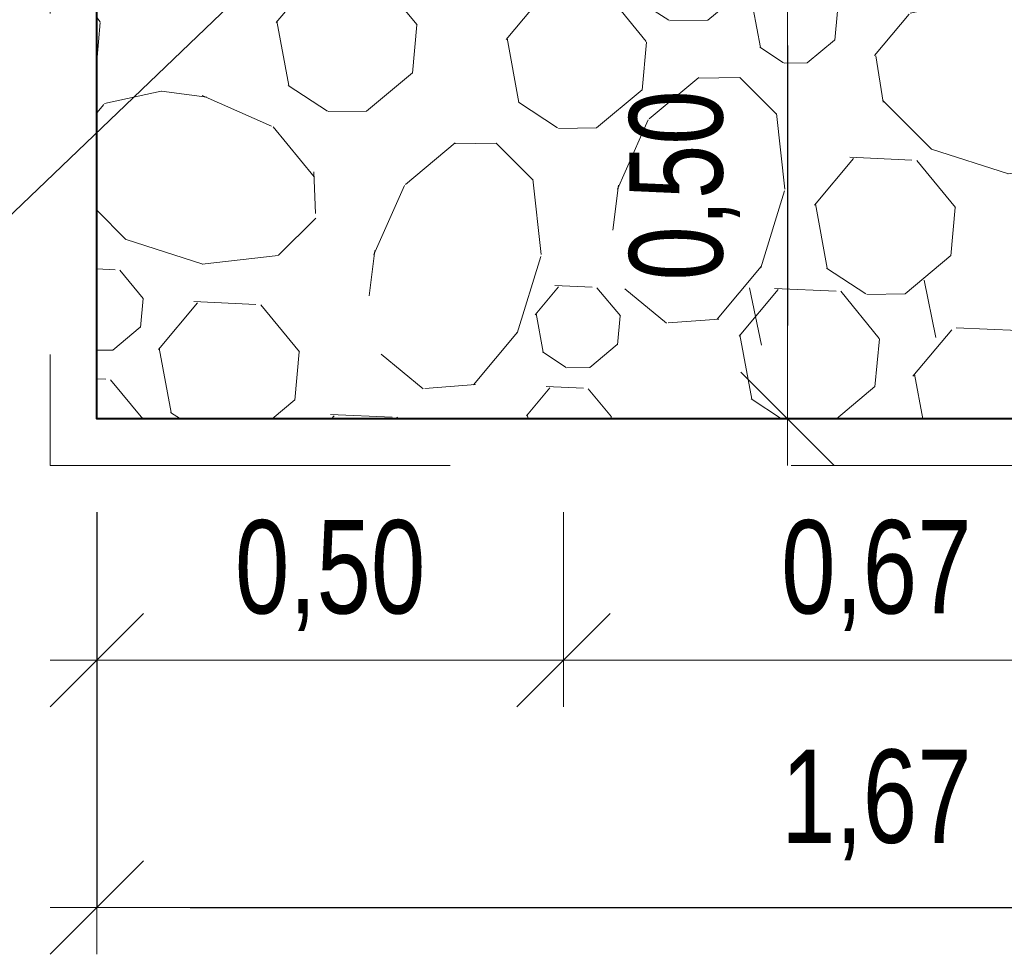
# Model space of a CAD drawing. Header units: metres. Extents: x 351055.4 to 351076.4, y -78447.2 to -78432.3.
# Tile 23 of 68: x 351059.8 to 351060.9, y -78438.4 to -78437.4. Entities that reach past the tile are written whole.
import ezdxf
from ezdxf.enums import TextEntityAlignment as Align

# ---------------------------------------------------------------- set-up
doc = ezdxf.new("R2010")
doc.units = ezdxf.units.M
doc.header["$MEASUREMENT"] = 0
doc.linetypes.add('DGN Style 2', pattern=[0.912958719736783, 0.5477752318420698, -0.3651834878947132])
doc.layers.get('0').update_dxf_attribs({"color": 1, "lineweight": 30})
for name, color, linetype, lineweight in [('KOTY', 7, 'Continuous', 13), ('RAMECEK', 7, 'Continuous', 0), ('ŠRAFY', 7, 'Continuous', 0)]:
    doc.layers.add(name, color=color, linetype=linetype, lineweight=lineweight)
doc.styles.add('ARIAL', font='arial.ttf')
doc.dimstyles.new('1 500', dxfattribs={"dimtxt": 1, "dimasz": 1, "dimexe": 0, "dimexo": 1, "dimgap": 0.5, "dimtad": 1, "dimzin": 0, "dimtxsty": 'ARIAL', "dimblk": 'KONCOVA ZNACKA KOTY_1.0', "dimcen": 0, "dimazin": 3, "dimtfac": 1, "dimtdec": 0, "dimtofl": 0, "dimtmove": 0, "dimatfit": 1, "dimldrblk": 'KONCOVA ZNACKA KOTY_1.0', "dimfxl": 0, "dimtolj": 1, "dimtzin": 0, "dimarcsym": 0})

# ---------------------------------------------------------------- blocks, each defined once
blk = doc.blocks.new('KONCOVA ZNACKA KOTY_1.0')
blk.add_line((0, 0), (-1, 0))
at = {"layer": 'KOTY'}
for p, q in [((-0.4999340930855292, -0.4999340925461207), (0.4999340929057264, 0.4999340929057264)), ((-1.798028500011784e-10, -0.4999340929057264), (0, 0.4999340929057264)), ((-0.4999340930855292, 0), (0.4999340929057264, 0))]:
    blk.add_line(p, q, dxfattribs=at)
blk = doc.blocks.new('*D22')
at = {"layer": 'Defpoints', "color": 0, "linetype": 'Continuous'}
for p in [(351060.4204420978, -78437.30406749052), (351060.4204420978, -78437.80406749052), (351060.6600999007, -78437.80406749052)]:
    blk.add_point(p, dxfattribs=at)
at = {"layer": 'KOTY', "color": 0, "linetype": 'ByBlock', "lineweight": -2}
for p, q in [((351060.5204420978, -78437.30406749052), (351060.6600999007, -78437.30406749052)), ((351060.5204420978, -78437.80406749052), (351060.6600999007, -78437.80406749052))]:
    blk.add_line(p, q, dxfattribs=at)
at = {"layer": 'KOTY', "color": 0, "linetype": 'Continuous', "lineweight": -2}
blk.add_line((351060.6600999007, -78437.40406749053), (351060.6600999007, -78437.70406749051), dxfattribs=at)
at = {"layer": 'KOTY', "color": 0, "linetype": 'Continuous', "lineweight": -2, "xscale": 0.09999999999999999, "yscale": 0.09999999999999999, "zscale": 0.09999999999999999}
for p, rotation in [((351060.6600999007, -78437.30406749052), 90), ((351060.6600999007, -78437.80406749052), 270)]:
    blk.add_blockref('KONCOVA ZNACKA KOTY_1.0', p, dxfattribs=dict(at, rotation=rotation))
at = {"layer": 'KOTY', "color": 0, "linetype": 'Continuous', "insert": (351060.5500044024, -78437.5540674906), "char_height": 0.09999999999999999, "attachment_point": 5, "rotation": 90, "style": 'ARIAL'}
blk.add_mtext('\\A1;\\H1x;\\W0.75;0,50', dxfattribs=at)
blk = doc.blocks.new('*D23')
at = {"layer": 'Defpoints', "color": 0, "linetype": 'Continuous'}
for p in [(351059.9204420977, -78437.80406749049), (351061.5904193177, -78437.80406749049), (351061.5904193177, -78438.3276454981)]:
    blk.add_point(p, dxfattribs=at)
at = {"layer": 'KOTY', "color": 0, "linetype": 'ByBlock', "lineweight": -2}
for p, q in [((351059.9204420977, -78437.9040674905), (351059.9204420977, -78438.3276454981)), ((351061.5904193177, -78437.9040674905), (351061.5904193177, -78438.3276454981))]:
    blk.add_line(p, q, dxfattribs=at)
at = {"layer": 'KOTY', "color": 0, "linetype": 'Continuous', "lineweight": -2}
blk.add_line((351060.0204420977, -78438.3276454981), (351061.4904193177, -78438.3276454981), dxfattribs=at)
at = {"layer": 'KOTY', "color": 0, "linetype": 'Continuous', "lineweight": -2, "xscale": 0.09999999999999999, "yscale": 0.09999999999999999, "zscale": 0.09999999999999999, "rotation": 180}
blk.add_blockref('KONCOVA ZNACKA KOTY_1.0', (351059.9204420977, -78438.3276454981), dxfattribs=at)
at = {"layer": 'KOTY', "color": 0, "linetype": 'Continuous', "lineweight": -2, "xscale": 0.09999999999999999, "yscale": 0.09999999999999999, "zscale": 0.09999999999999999}
blk.add_blockref('KONCOVA ZNACKA KOTY_1.0', (351061.5904193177, -78438.3276454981), dxfattribs=at)
at = {"layer": 'KOTY', "color": 0, "linetype": 'Continuous', "insert": (351060.7554307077, -78438.2175499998), "char_height": 0.09999999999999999, "attachment_point": 5, "style": 'ARIAL'}
blk.add_mtext('\\A1;\\H1x;\\W0.75;1,67', dxfattribs=at)
blk = doc.blocks.new('KONCOVA ZNACKA KOTY')
at = {"color": 0, "linetype": 'ByBlock', "lineweight": -2}
for p, q in [((-0.2651650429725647, -0.2651650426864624), (0.2651650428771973, 0.2651650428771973)), ((-9.5367431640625e-11, -0.2651650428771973), (0, 0.2651650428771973)), ((-0.2651650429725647, 0), (0.2651650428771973, 0))]:
    blk.add_line(p, q, dxfattribs=at)

msp = doc.modelspace()

# ---------------------------------------------------------------- hatches: boundary and pattern name
at = {"layer": 'ŠRAFY'}
h = msp.add_hatch(dxfattribs=at)
h.set_pattern_fill('GRAVEL', color=256, style=0, pattern_type=2)
h.set_pattern_definition([(100.50765, (351059.340912, -78437.408746), (0.7895981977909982, -2.468580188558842), [0.07015499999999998, -4.122773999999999]), (50.040876, (351059.328118, -78437.339767), (-7.580368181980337, -9.209457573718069), [0.065112, -13.045015]), (357.49319, (351059.369935, -78437.289859), (-12.39279574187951, 0.6399174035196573), [0.06641099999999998, -13.993876]), (309.11572, (351059.436282, -78437.292764), (6.491410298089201, -8.170392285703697), [0.06529, -11.515127]), (264.749335, (351059.477473, -78437.343421), (-0.02494673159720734, -1.654035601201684), [0.05154299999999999, -10.75752]), (219.959124, (351059.472756, -78437.394748), (-0.8394910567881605, -0.8394913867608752), [0.063621, -13.046506]), (180.864089, (351059.423991, -78437.435607), (0.8145444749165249, -0.8145447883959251), [0.040935, -1.613289]), (146.646988, (351059.38306, -78437.436225), (-4.097669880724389, 2.418687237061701), [0.050302, -5.830483]), (66.2119, (351059.442841, -78437.181701), (-1.703929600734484, -3.333018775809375), [0.08119, -6.286316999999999]), (39.959124, (351059.47559, -78437.10740800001), (-9.209457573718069, -7.580368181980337), [0.06930599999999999, -13.04082]), (0.864089, (351059.528713, -78437.062897), (-0.8394914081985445, -0.8394915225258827), [0.045064, -1.60916]), (315, (351059.573772, -78437.062217), (-0.02494672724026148, -1.654035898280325), [0.055567, -1.096373]), (276.284391, (351059.613064, -78437.101509), (0.714757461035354, -7.430688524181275), [0.081389, -13.205797]), (252.889832, (351059.621973, -78437.182409), (-0.8644380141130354, -2.49352721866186), [0.08611, -14.689519]), (230.040876, (351059.596639, -78437.264708), (-0.839491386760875, -0.8394910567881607), [0.073486, -13.03664]), (184.223077, (351059.549443, -78437.321035), (-12.41774287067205, -1.014118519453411), [0.054461, -14.055628]), (140.352606, (351059.495129, -78437.325046), (0.8145449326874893, -0.8145442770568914), [0.058126, -12.66871]), (101.741, (351059, -78437.3), (2.318895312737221, -10.71379260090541), [0.062546, -15.0909]), (82.81957299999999, (351059.437646, -78437.226721), (-0.91433153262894, -5.8015990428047), [0.048911, -7.465657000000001]), (100.50765, (351059.182386, -78436.986497), (0.7895981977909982, -2.468580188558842), [0.07013099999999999, -4.122798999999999]), (50.040876, (351059.169596, -78436.91754299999), (-7.580368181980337, -9.209457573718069), [0.065096, -13.04503]), (357.49319, (351059.211404, -78436.867646), (-12.39279574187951, 0.6399174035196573), [0.06641399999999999, -13.993873]), (309.647394, (351059.277755, -78436.870551), (0.8145442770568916, -0.814544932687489), [0.06529299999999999, -12.661543]), (264.749335, (351059.319416, -78436.920826), (-0.02494673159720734, -1.654035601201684), [0.05195, -10.757113]), (219.959124, (351059.314661, -78436.97255800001), (-0.8394910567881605, -0.8394913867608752), [0.063908, -13.046218]), (180.864089, (351059.265675, -78437.01360199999), (0.8145444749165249, -0.8145447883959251), [0.041138, -1.613086]), (146.646988, (351059.224542, -78437.014223), (-4.097669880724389, 2.418687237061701), [0.050421, -5.830364]), (100.50765, (351059.505569, -78436.162979), (0.7895981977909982, -2.468580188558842), [0.07011299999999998, -4.122815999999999]), (50.040876, (351059.492782, -78436.094042), (-7.580368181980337, -9.209457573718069), [0.065107, -13.04502]), (357.49319, (351059.534597, -78436.044137), (-12.39279574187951, 0.6399174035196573), [0.06638399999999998, -13.993903]), (309.11572, (351059.600917, -78436.047041), (6.491410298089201, -8.170392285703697), [0.065273, -11.515144]), (264.749335, (351059.642097, -78436.097685), (-0.02494673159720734, -1.654035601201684), [0.051552, -10.757511]), (219.959124, (351059.63738, -78436.149021), (-0.8394910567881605, -0.8394913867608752), [0.063569, -13.046557]), (180.864089, (351059.588653, -78436.18984800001), (0.8145444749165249, -0.8145447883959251), [0.04094100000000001, -1.613283]), (146.646988, (351059.547717, -78436.19046499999), (-4.097669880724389, 2.418687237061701), [0.050283, -5.830502]), (100.50765, (351059.945849, -78436.50309099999), (0.7895981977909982, -2.468580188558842), [0.04207299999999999, -4.150855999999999]), (50.040876, (351059.938176, -78436.461723), (-7.580368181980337, -9.209457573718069), [0.039073, -13.071054]), (357.49319, (351059.96327, -78436.431773), (-12.39279574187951, 0.6399174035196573), [0.03986799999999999, -14.020419]), (309.11572, (351060.0031, -78436.433517), (6.491410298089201, -8.170392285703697), [0.039143, -11.541275]), (264.749335, (351060.027795, -78436.463887), (-0.02494673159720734, -1.654035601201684), [0.030921, -10.778142]), (219.959124, (351060.024965, -78436.494678), (-0.8394910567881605, -0.8394913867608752), [0.038165, -13.071962]), (180.864089, (351059.995712, -78436.519189), (0.8145444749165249, -0.8145447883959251), [0.024573, -1.629651]), (146.646988, (351059.971141, -78436.51956), (-4.097669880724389, 2.418687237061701), [0.030146, -5.850639]), (100.50765, (351059.658622, -78437.121116), (0.7895981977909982, -2.468580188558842), [0.07013099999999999, -4.122798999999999]), (50.040876, (351059.645833, -78437.052162), (-7.580368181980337, -9.209457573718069), [0.065126, -13.045]), (357.49319, (351059.687659, -78437.002242), (-12.39279574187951, 0.6399174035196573), [0.066396, -13.993891]), (309.11572, (351059.753992, -78437.00514600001), (6.491410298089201, -8.170392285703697), [0.06531100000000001, -11.515107]), (264.749335, (351059.795196, -78437.055819), (-0.02494673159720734, -1.654035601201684), [0.051536, -10.757527]), (219.959124, (351059.79048, -78437.107138), (-0.8394910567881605, -0.8394913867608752), [0.06361699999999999, -13.046509]), (180.864089, (351059.741717, -78437.147996), (0.8145444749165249, -0.8145447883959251), [0.040951, -1.613273]), (146.646988, (351059.700771, -78437.148614), (-4.097669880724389, 2.418687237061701), [0.050284, -5.830502]), (100.50765, (351059.673832, -78436.53875), (0.7895981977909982, -2.468580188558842), [0.07013799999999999, -4.122791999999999]), (50.040876, (351059.661041, -78436.469788), (-7.580368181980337, -9.209457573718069), [0.065094, -13.045033]), (357.49319, (351059.702847, -78436.419894), (-12.39279574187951, 0.6399174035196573), [0.06641799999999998, -13.993869]), (309.647394, (351059.769201, -78436.422799), (0.8145442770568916, -0.814544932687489), [0.06526699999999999, -12.661569]), (264.749335, (351059.810845, -78436.473053), (-0.02494673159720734, -1.654035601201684), [0.051978, -10.757085]), (219.959124, (351059.806089, -78436.524813), (-0.8394910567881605, -0.8394913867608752), [0.06389500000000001, -13.046232]), (180.864089, (351059.757113, -78436.565849), (0.8145444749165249, -0.8145447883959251), [0.04115, -1.613074]), (146.646988, (351059.715968, -78436.56646900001), (-4.097669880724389, 2.418687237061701), [0.05043, -5.830355]), (100.50765, (351059.328566, -78437.10730599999), (0.7895981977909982, -2.468580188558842), [0.07015499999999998, -4.122773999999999]), (50.040876, (351059.315772, -78437.038328), (-7.580368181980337, -9.209457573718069), [0.065112, -13.045015]), (357.49319, (351059.357589, -78436.98842000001), (-12.39279574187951, 0.6399174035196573), [0.06641099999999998, -13.993876]), (309.11572, (351059.423936, -78436.991324), (6.491410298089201, -8.170392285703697), [0.06529, -11.515127]), (264.749335, (351059.465127, -78437.04198099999), (-0.02494673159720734, -1.654035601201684), [0.05154299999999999, -10.75752]), (219.959124, (351059.46041, -78437.09330800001), (-0.8394910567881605, -0.8394913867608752), [0.063621, -13.046506]), (180.864089, (351059.411645, -78437.13416799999), (0.8145444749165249, -0.8145447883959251), [0.040935, -1.613289]), (146.646988, (351059.370714, -78437.134785), (-4.097669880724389, 2.418687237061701), [0.050308, -5.830476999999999]), (100.50765, (351058.969787, -78436.63317), (0.7895981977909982, -2.468580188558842), [0.07015499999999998, -4.122773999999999]), (50.040876, (351058.956993, -78436.564191), (-7.580368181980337, -9.209457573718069), [0.065083, -13.045043]), (357.49319, (351058.998792, -78436.51430499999), (-12.39279574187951, 0.6399174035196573), [0.06642799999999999, -13.993859]), (309.11572, (351059.065156, -78436.51721), (6.491410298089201, -8.170392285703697), [0.065273, -11.515144]), (264.749335, (351059.106336, -78436.567854), (-0.02494673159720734, -1.654035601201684), [0.051533, -10.75753]), (219.959124, (351059.10162, -78436.619171), (-0.8394910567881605, -0.8394913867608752), [0.06361499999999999, -13.046511]), (180.864089, (351059.052859, -78436.660027), (0.8145444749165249, -0.8145447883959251), [0.040949, -1.613275]), (146.646988, (351059.011915, -78436.66064500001), (-4.097669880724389, 2.418687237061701), [0.050289, -5.830496]), (100.50765, (351059.804102, -78436.972284), (0.7895981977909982, -2.468580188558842), [0.07013099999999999, -4.122798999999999]), (50.040876, (351059.791313, -78436.90333), (-7.580368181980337, -9.209457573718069), [0.065126, -13.045]), (357.49319, (351059.83314, -78436.85341), (-12.39279574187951, 0.6399174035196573), [0.066396, -13.993891]), (309.11572, (351059.899472, -78436.856314), (6.491410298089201, -8.170392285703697), [0.06531100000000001, -11.515107]), (264.749335, (351059.940676, -78436.906987), (-0.02494673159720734, -1.654035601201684), [0.051536, -10.757527]), (219.959124, (351059.93596, -78436.95830700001), (-0.8394910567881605, -0.8394913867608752), [0.06361699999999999, -13.046509]), (180.864089, (351059.887197, -78436.999164), (0.8145444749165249, -0.8145447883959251), [0.040951, -1.613273]), (146.646988, (351059.846251, -78436.999782), (-4.097669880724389, 2.418687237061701), [0.050284, -5.830502]), (66.2119, (351059.660213, -78436.746936), (-1.703929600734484, -3.333018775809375), [0.08119, -6.286316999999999]), (39.959124, (351059.692962, -78436.672644), (-9.209457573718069, -7.580368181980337), [0.06930599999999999, -13.04082]), (0.864089, (351059.746085, -78436.628132), (-0.8394914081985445, -0.8394915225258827), [0.045086, -1.609138]), (315, (351059.791166, -78436.627453), (-0.02494672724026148, -1.654035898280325), [0.055552, -1.096388]), (276.284391, (351059.830447, -78436.666733), (0.714757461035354, -7.430688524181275), [0.08140399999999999, -13.205782]), (252.889832, (351059.839357, -78436.747648), (-0.8644380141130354, -2.49352721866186), [0.08611, -14.689519]), (230.040876, (351059.814023, -78436.829947), (-0.839491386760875, -0.8394910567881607), [0.073462, -13.036664]), (184.223077, (351059.766842, -78436.886256), (-12.41774287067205, -1.014118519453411), [0.05449, -14.055599]), (140.352606, (351059.7125, -78436.89026900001), (0.8145449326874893, -0.8145442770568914), [0.058115, -12.668721]), (101.741, (351060, -78436.9), (2.318895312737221, -10.71379260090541), [0.062542, -15.0909]), (82.81957299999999, (351059.6550260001, -78436.791955), (-0.91433153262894, -5.8015990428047), [0.048908, -7.465660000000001]), (66.2119, (351059.399375, -78436.817152), (-1.703929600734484, -3.333018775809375), [0.081162, -6.286345]), (39.959124, (351059.432113, -78436.742885), (-9.209457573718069, -7.580368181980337), [0.069332, -13.040795]), (0.864089, (351059.485256, -78436.69835800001), (-0.8394914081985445, -0.8394915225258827), [0.045056, -1.609168]), (315, (351059.530307, -78436.697678), (-0.02494672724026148, -1.654035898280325), [0.05556000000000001, -1.09638]), (276.284391, (351059.569593, -78436.736965), (0.714757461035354, -7.430688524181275), [0.081385, -13.205801]), (252.889832, (351059.578502, -78436.817861), (-0.8644380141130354, -2.49352721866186), [0.086135, -14.689495]), (230.040876, (351059.553161, -78436.900183), (-0.839491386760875, -0.8394910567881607), [0.073461, -13.036666]), (184.223077, (351059.505981, -78436.95649099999), (-12.41774287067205, -1.014118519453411), [0.054488, -14.055601]), (140.352606, (351059.451641, -78436.960503), (0.8145449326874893, -0.8145442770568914), [0.058113, -12.668723]), (101.741, (351059, -78436.9), (2.318895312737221, -10.71379260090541), [0.062557, -15.0909]), (82.81957299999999, (351059.394165, -78436.862175), (-0.91433153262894, -5.8015990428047), [0.048892, -7.465675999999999]), (336.130768, (351060.079471, -78436.550502), (-5.751706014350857, 2.393740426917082), [0.081173, -9.798666]), (309.647394, (351060.153701, -78436.58334900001), (0.8145442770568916, -0.814544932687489), [0.06927, -12.657566]), (272.50681, (351060.1979, -78436.636686), (0.639917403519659, -12.39279574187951), [0.044748, -14.015539]), (225, (351060.199857, -78436.68139), (-1.654035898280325, -0.02494672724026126), [0.056213, -1.131007]), (186.555052, (351060.160108, -78436.721139), (-9.109670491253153, -0.9642249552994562), [0.081784, -16.592527]), (162.262653, (351060.078859, -78436.730475), (0.8145448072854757, -0.8145442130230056), [0.086479, -2.505307]), (135, (351059.996491, -78436.70412899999), (-0.02494672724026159, -1.654035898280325), [0.073385, -1.078555]), (99.19186499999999, (351059.9446, -78436.652238), (0.764651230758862, -4.122616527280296), [0.050214, -14.154069]), (50.040876, (351059.936578, -78436.602669), (-7.580368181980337, -9.209457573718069), [0.057767, -13.052359]), (12.102962, (351059.973679, -78436.55838999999), (-1.654035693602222, -0.02494669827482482), [0.062169, -4.179681]), (352.702945, (351060.034466, -78436.545355), (-4.122616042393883, 0.7646513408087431), [0.048885, -5.774935]), (100.50765, (351059.884988, -78436.831916), (0.7895981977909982, -2.468580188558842), [0.07013799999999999, -4.122791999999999]), (50.040876, (351059.872197, -78436.762955), (-7.580368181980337, -9.209457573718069), [0.065094, -13.045033]), (357.49319, (351059.914003, -78436.71306000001), (-12.39279574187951, 0.6399174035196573), [0.06641799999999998, -13.993869]), (309.647394, (351059.980357, -78436.715965), (0.8145442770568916, -0.814544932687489), [0.06526699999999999, -12.661569]), (264.749335, (351060.022001, -78436.76622), (-0.02494673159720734, -1.654035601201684), [0.051978, -10.757085]), (219.959124, (351060.017245, -78436.817979), (-0.8394910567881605, -0.8394913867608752), [0.06389500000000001, -13.046232]), (180.864089, (351059.968269, -78436.859015), (0.8145444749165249, -0.8145447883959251), [0.04115, -1.613074]), (146.646988, (351059.927124, -78436.85963600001), (-4.097669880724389, 2.418687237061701), [0.05043, -5.830355]), (336.130768, (351059.266772, -78437.094006), (-5.751706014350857, 2.393740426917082), [0.081173, -9.798666]), (309.647394, (351059.341002, -78437.126852), (0.8145442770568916, -0.814544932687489), [0.06927, -12.657566]), (272.50681, (351059.385201, -78437.18018899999), (0.639917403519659, -12.39279574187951), [0.044748, -14.015539]), (225, (351059.387158, -78437.224894), (-1.654035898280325, -0.02494672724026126), [0.056213, -1.131007]), (186.555052, (351059.347409, -78437.264642), (-9.109670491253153, -0.9642249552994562), [0.081784, -16.592527]), (162.262653, (351059.266159, -78437.27397899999), (0.8145448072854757, -0.8145442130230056), [0.086452, -2.505334]), (135, (351059.183817, -78437.247641), (-0.02494672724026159, -1.654035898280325), [0.073409, -1.078531]), (99.19186499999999, (351059.131909, -78437.195733), (0.764651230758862, -4.122616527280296), [0.050182, -14.154101]), (50.040876, (351059.123893, -78437.14619500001), (-7.580368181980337, -9.209457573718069), [0.057775, -13.052351]), (12.102962, (351059.160999, -78437.10191), (-1.654035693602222, -0.02494669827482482), [0.06217, -4.179679]), (352.702945, (351059.221787, -78437.088875), (-4.122616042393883, 0.7646513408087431), [0.048887, -5.774933]), (100.50765, (351059.554762, -78436.654341), (0.7895981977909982, -2.468580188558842), [0.07013799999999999, -4.122791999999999]), (50.040876, (351059.541971, -78436.585379), (-7.580368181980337, -9.209457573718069), [0.065092, -13.045034]), (357.49319, (351059.583776, -78436.53548600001), (-12.39279574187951, 0.6399174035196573), [0.06639799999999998, -13.993889]), (309.11572, (351059.650111, -78436.53839), (6.491410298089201, -8.170392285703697), [0.065282, -11.515135]), (264.749335, (351059.691297, -78436.589041), (-0.02494673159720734, -1.654035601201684), [0.051539, -10.757524]), (219.959124, (351059.68658, -78436.640363), (-0.8394910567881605, -0.8394913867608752), [0.063587, -13.046539]), (180.864089, (351059.637841, -78436.68120199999), (0.8145444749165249, -0.8145447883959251), [0.040935, -1.613289]), (146.646988, (351059.59691, -78436.681819), (-4.097669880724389, 2.418687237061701), [0.050279, -5.830507]), (100.50765, (351059.02159, -78437.066725), (0.7895981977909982, -2.468580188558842), [0.07011299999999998, -4.122815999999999]), (50.040876, (351059.008803, -78436.997788), (-7.580368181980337, -9.209457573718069), [0.065107, -13.04502]), (357.49319, (351059.050618, -78436.947883), (-12.39279574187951, 0.6399174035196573), [0.06638399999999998, -13.993903]), (309.647394, (351059.116938, -78436.950787), (0.8145442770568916, -0.814544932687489), [0.065303, -12.661533]), (264.749335, (351059.158605, -78437.001069), (-0.02494673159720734, -1.654035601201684), [0.051957, -10.757106]), (219.959124, (351059.153851, -78437.05280800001), (-0.8394910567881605, -0.8394913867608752), [0.063913, -13.046214]), (180.864089, (351059.104861, -78437.093855), (0.8145444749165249, -0.8145447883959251), [0.041141, -1.613083]), (146.646988, (351059.063725, -78437.094476), (-4.097669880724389, 2.418687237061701), [0.050417, -5.830368]), (100.50765, (351058.888689, -78436.917872), (0.7895981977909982, -2.468580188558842), [0.07015499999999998, -4.122773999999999]), (50.040876, (351058.875895, -78436.84889400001), (-7.580368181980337, -9.209457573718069), [0.065082, -13.045045]), (357.49319, (351058.917693, -78436.79900900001), (-12.39279574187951, 0.6399174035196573), [0.06642899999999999, -13.993858]), (309.11572, (351058.984058, -78436.801914), (6.491410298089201, -8.170392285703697), [0.065272, -11.515145]), (264.749335, (351059.025238, -78436.852557), (-0.02494673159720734, -1.654035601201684), [0.05153200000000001, -10.757531]), (219.959124, (351059.020522, -78436.903873), (-0.8394910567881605, -0.8394913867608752), [0.063613, -13.046514]), (180.864089, (351058.971762, -78436.944728), (0.8145444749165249, -0.8145447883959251), [0.040951, -1.613273]), (146.646988, (351058.930816, -78436.945345), (-4.097669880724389, 2.418687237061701), [0.050288, -5.830497]), (336.130768, (351059.499735, -78436.350313), (-5.751706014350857, 2.393740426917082), [0.081162, -9.798677]), (309.647394, (351059.573956, -78436.38315499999), (0.8145442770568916, -0.814544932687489), [0.06928200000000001, -12.657554]), (272.50681, (351059.618162, -78436.436502), (0.639917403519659, -12.39279574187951), [0.04476299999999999, -14.015524]), (225, (351059.62012, -78436.481222), (-1.654035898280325, -0.02494672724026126), [0.056228, -1.130992]), (186.555052, (351059.580361, -78436.520981), (-9.109670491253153, -0.9642249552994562), [0.081769, -16.592543]), (162.262653, (351059.499126, -78436.530315), (0.8145448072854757, -0.8145442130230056), [0.086504, -2.505282]), (135, (351059.416734, -78436.503961), (-0.02494672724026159, -1.654035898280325), [0.073385, -1.078555]), (99.19186499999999, (351059.364843, -78436.45207), (0.764651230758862, -4.122616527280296), [0.050214, -14.154069]), (50.040876, (351059.356822, -78436.402501), (-7.580368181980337, -9.209457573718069), [0.057767, -13.052359]), (12.102962, (351059.393922, -78436.35822200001), (-1.654035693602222, -0.02494669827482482), [0.062169, -4.179681]), (352.702945, (351059.454709, -78436.345187), (-4.122616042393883, 0.7646513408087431), [0.048885, -5.774935]), (100.50765, (351059.30835, -78436.636225), (0.7895981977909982, -2.468580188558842), [0.07013799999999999, -4.122791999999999]), (50.040876, (351059.295559, -78436.567263), (-7.580368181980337, -9.209457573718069), [0.065092, -13.045034]), (357.49319, (351059.337364, -78436.51737), (-12.39279574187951, 0.6399174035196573), [0.06641899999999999, -13.993868]), (309.647394, (351059.403719, -78436.520275), (0.8145442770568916, -0.814544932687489), [0.06526599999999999, -12.66157]), (264.749335, (351059.445362, -78436.57052899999), (-0.02494673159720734, -1.654035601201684), [0.05195399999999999, -10.757109]), (219.959124, (351059.440608, -78436.622265), (-0.8394910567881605, -0.8394913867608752), [0.06390900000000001, -13.046218]), (180.864089, (351059.391622, -78436.66330900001), (0.8145444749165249, -0.8145447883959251), [0.041121, -1.613103]), (146.646988, (351059.350506, -78436.663929), (-4.097669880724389, 2.418687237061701), [0.050439, -5.830346]), (336.130768, (351059.21673, -78436.64710700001), (-5.751706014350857, 2.393740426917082), [0.081173, -9.798666]), (309.647394, (351059.29096, -78436.67995399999), (0.8145442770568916, -0.814544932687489), [0.06927, -12.657566]), (272.50681, (351059.335159, -78436.73329), (0.639917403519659, -12.39279574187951), [0.04476999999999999, -14.015517]), (225, (351059.337117, -78436.77801699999), (-1.654035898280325, -0.02494672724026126), [0.056198, -1.131022]), (186.555052, (351059.297379, -78436.81775599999), (-9.109670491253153, -0.9642249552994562), [0.08175199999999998, -16.59256]), (162.262653, (351059.216161, -78436.827088), (0.8145448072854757, -0.8145442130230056), [0.086495, -2.505291]), (135, (351059.133777, -78436.800737), (-0.02494672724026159, -1.654035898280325), [0.073407, -1.078533]), (99.19186499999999, (351059.081871, -78436.74883099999), (0.764651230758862, -4.122616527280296), [0.050179, -14.154103]), (50.040876, (351059.073855, -78436.699296), (-7.580368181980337, -9.209457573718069), [0.05777, -13.052356]), (12.102962, (351059.110957, -78436.655015), (-1.654035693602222, -0.02494669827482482), [0.06217, -4.179679]), (352.702945, (351059.171746, -78436.64197899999), (-4.122616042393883, 0.7646513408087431), [0.048886, -5.774934]), (336.130768, (351059.694706, -78436.207103), (-5.751706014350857, 2.393740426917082), [0.081162, -9.798677]), (309.647394, (351059.768926, -78436.23994500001), (0.8145442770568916, -0.814544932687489), [0.06928, -12.657556]), (272.50681, (351059.813131, -78436.293289), (0.639917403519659, -12.39279574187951), [0.04474499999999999, -14.015542]), (225, (351059.815088, -78436.337991), (-1.654035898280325, -0.02494672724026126), [0.05621, -1.13101]), (186.555052, (351059.775341, -78436.377738), (-9.109670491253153, -0.9642249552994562), [0.081783, -16.592529]), (162.262653, (351059.694093, -78436.387074), (0.8145448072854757, -0.8145442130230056), [0.086478, -2.505308]), (135, (351059.611726, -78436.360728), (-0.02494672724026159, -1.654035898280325), [0.073384, -1.078556]), (99.19186499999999, (351059.559836, -78436.308837), (0.764651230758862, -4.122616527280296), [0.050213, -14.15407]), (50.040876, (351059.551815, -78436.259269), (-7.580368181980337, -9.209457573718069), [0.057736, -13.05239]), (12.102962, (351059.588895, -78436.215014), (-1.654035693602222, -0.02494669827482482), [0.062192, -4.179658]), (352.702945, (351059.649705, -78436.201975), (-4.122616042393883, 0.7646513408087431), [0.048879, -5.774941]), (66.2119, (351058.75233, -78436.646343), (-1.703929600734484, -3.333018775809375), [0.081162, -6.286345]), (39.959124, (351058.785068, -78436.572076), (-9.209457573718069, -7.580368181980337), [0.069329, -13.040797]), (0.864089, (351058.838209, -78436.52755), (-0.8394914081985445, -0.8394915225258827), [0.045038, -1.609186]), (315, (351058.883241, -78436.52687100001), (-0.02494672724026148, -1.654035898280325), [0.055543, -1.096397]), (276.284391, (351058.922516, -78436.566146), (0.714757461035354, -7.430688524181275), [0.081399, -13.205787]), (252.889832, (351058.931426, -78436.64705599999), (-0.8644380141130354, -2.49352721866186), [0.086095, -14.689534]), (230.040876, (351058.906096, -78436.72933999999), (-0.839491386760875, -0.8394910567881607), [0.07347100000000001, -13.036655]), (184.223077, (351058.85891, -78436.785656), (-12.41774287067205, -1.014118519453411), [0.054461, -14.055628]), (140.352606, (351058.804597, -78436.78966699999), (0.8145449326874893, -0.8145442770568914), [0.058096, -12.66874]), (101.741, (351059, -78436.8), (2.318895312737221, -10.71379260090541), [0.062569, -15.0909]), (82.81957299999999, (351058.747132, -78436.691339), (-0.91433153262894, -5.8015990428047), [0.048905, -7.465663]), (100.50765, (351059.32479, -78436.294077), (0.7895981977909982, -2.468580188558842), [0.07013799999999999, -4.122791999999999]), (50.040876, (351059.311999, -78436.225115), (-7.580368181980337, -9.209457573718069), [0.065092, -13.045034]), (357.49319, (351059.353804, -78436.175222), (-12.39279574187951, 0.6399174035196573), [0.06639799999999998, -13.993889]), (309.11572, (351059.420139, -78436.178126), (6.491410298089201, -8.170392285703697), [0.065282, -11.515135]), (264.749335, (351059.461325, -78436.228777), (-0.02494673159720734, -1.654035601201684), [0.051539, -10.757524]), (219.959124, (351059.456608, -78436.2801), (-0.8394910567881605, -0.8394913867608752), [0.063587, -13.046539]), (180.864089, (351059.407868, -78436.320938), (0.8145444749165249, -0.8145447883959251), [0.040935, -1.613289]), (146.646988, (351059.366938, -78436.321555), (-4.097669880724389, 2.418687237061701), [0.050308, -5.830476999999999]), (66.2119, (351059.085335, -78436.399591), (-1.703929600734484, -3.333018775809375), [0.081162, -6.286345]), (39.959124, (351059.118072, -78436.325324), (-9.209457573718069, -7.580368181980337), [0.069332, -13.040795]), (0.864089, (351059.171215, -78436.280797), (-0.8394914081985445, -0.8394915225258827), [0.045056, -1.609168]), (315, (351059.216266, -78436.280117), (-0.02494672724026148, -1.654035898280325), [0.05556000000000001, -1.09638]), (276.284391, (351059.255553, -78436.319404), (0.714757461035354, -7.430688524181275), [0.081385, -13.205801]), (252.889832, (351059.264462, -78436.4003), (-0.8644380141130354, -2.49352721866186), [0.086135, -14.689495]), (230.040876, (351059.23912, -78436.482622), (-0.839491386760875, -0.8394910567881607), [0.073461, -13.036666]), (184.223077, (351059.191941, -78436.53893), (-12.41774287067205, -1.014118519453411), [0.054488, -14.055601]), (140.352606, (351059.137601, -78436.542943), (0.8145449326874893, -0.8145442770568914), [0.058113, -12.668723]), (101.741, (351059, -78436.5), (2.318895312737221, -10.71379260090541), [0.062557, -15.0909]), (82.81957299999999, (351059.080125, -78436.444614), (-0.91433153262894, -5.8015990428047), [0.048916, -7.465652]), (100.50765, (351058.916118, -78436.472162), (0.7895981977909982, -2.468580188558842), [0.07015499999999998, -4.122773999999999]), (50.040876, (351058.903324, -78436.403183), (-7.580368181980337, -9.209457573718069), [0.065083, -13.045043]), (357.49319, (351058.945123, -78436.35329700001), (-12.39279574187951, 0.6399174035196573), [0.06642799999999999, -13.993859]), (309.11572, (351059.011487, -78436.356202), (6.491410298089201, -8.170392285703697), [0.065273, -11.515144]), (264.749335, (351059.052667, -78436.406846), (-0.02494673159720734, -1.654035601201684), [0.051533, -10.75753]), (219.959124, (351059.047951, -78436.458163), (-0.8394910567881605, -0.8394913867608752), [0.06361499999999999, -13.046511]), (180.864089, (351058.99919, -78436.49901900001), (0.8145444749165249, -0.8145447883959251), [0.040949, -1.613275]), (146.646988, (351058.958245, -78436.49963600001), (-4.097669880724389, 2.418687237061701), [0.050289, -5.830496]), (100.50765, (351059.176488, -78436.199445), (0.7895981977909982, -2.468580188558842), [0.07013799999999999, -4.122791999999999]), (50.040876, (351059.163698, -78436.130483), (-7.580368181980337, -9.209457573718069), [0.065092, -13.045034]), (357.49319, (351059.205502, -78436.08059), (-12.39279574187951, 0.6399174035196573), [0.06639799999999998, -13.993889]), (309.11572, (351059.271837, -78436.083494), (6.491410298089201, -8.170392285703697), [0.065282, -11.515135]), (264.749335, (351059.313023, -78436.134145), (-0.02494673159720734, -1.654035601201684), [0.051539, -10.757524]), (219.959124, (351059.308307, -78436.185467), (-0.8394910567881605, -0.8394913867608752), [0.063587, -13.046539]), (180.864089, (351059.259567, -78436.226306), (0.8145444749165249, -0.8145447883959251), [0.040957, -1.613267]), (146.646988, (351059.218615, -78436.226923), (-4.097669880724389, 2.418687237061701), [0.05028999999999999, -5.830495]), (100.50765, (351058.647177, -78436.68900299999), (0.7895981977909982, -2.468580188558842), [0.042098, -4.150830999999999]), (50.040876, (351058.639499, -78436.64761100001), (-7.580368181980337, -9.209457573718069), [0.039058, -13.071069]), (357.49319, (351058.664584, -78436.617673), (-12.39279574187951, 0.6399174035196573), [0.03983999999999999, -14.020447]), (309.647394, (351058.704386, -78436.619416), (0.8145442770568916, -0.814544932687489), [0.03918, -12.687656]), (264.749335, (351058.729385, -78436.649584), (-0.02494673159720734, -1.654035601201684), [0.031183, -10.77788]), (219.959124, (351058.726532, -78436.680636), (-0.8394910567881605, -0.8394913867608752), [0.038346, -13.071781]), (180.864089, (351058.69714, -78436.705263), (0.8145444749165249, -0.8145447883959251), [0.024688, -1.629536]), (146.646988, (351058.672454, -78436.705635), (-4.097669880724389, 2.418687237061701), [0.030252, -5.850533]), (100.50765, (351059.07248, -78436.28241), (0.7895981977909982, -2.468580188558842), [0.04207299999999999, -4.150855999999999]), (50.040876, (351059.064807, -78436.241042), (-7.580368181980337, -9.209457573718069), [0.039073, -13.071054]), (357.49319, (351059.089901, -78436.211092), (-12.39279574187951, 0.6399174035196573), [0.03986799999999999, -14.020419]), (309.11572, (351059.129731, -78436.212836), (6.491410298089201, -8.170392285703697), [0.039143, -11.541275]), (264.749335, (351059.154426, -78436.243206), (-0.02494673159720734, -1.654035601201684), [0.030921, -10.778142]), (219.959124, (351059.151597, -78436.273997), (-0.8394910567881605, -0.8394913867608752), [0.038195, -13.071932]), (180.864089, (351059.12232, -78436.29852699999), (0.8145444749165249, -0.8145447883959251), [0.02455, -1.629674]), (146.646988, (351059.097773, -78436.29889800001), (-4.097669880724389, 2.418687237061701), [0.030157, -5.850627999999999]), (100.50765, (351059.571372, -78437.030048), (0.7895981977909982, -2.468580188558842), [0.042098, -4.150830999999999]), (50.040876, (351059.563695, -78436.988656), (-7.580368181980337, -9.209457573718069), [0.039058, -13.071069]), (357.49319, (351059.588779, -78436.958718), (-12.39279574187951, 0.6399174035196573), [0.03983999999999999, -14.020447]), (309.647394, (351059.628582, -78436.96046), (0.8145442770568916, -0.814544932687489), [0.03918, -12.687656]), (264.749335, (351059.653581, -78436.990628), (-0.02494673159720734, -1.654035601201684), [0.031183, -10.77788]), (219.959124, (351059.650727, -78437.02167999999), (-0.8394910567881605, -0.8394913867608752), [0.038346, -13.071781]), (180.864089, (351059.621335, -78437.046308), (0.8145444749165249, -0.8145447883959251), [0.024668, -1.629556]), (146.646988, (351059.59667, -78437.04668), (-4.097669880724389, 2.418687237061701), [0.030269, -5.850516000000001]), (100.50765, (351059.580727, -78436.921712), (0.7895981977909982, -2.468580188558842), [0.042098, -4.150830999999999]), (50.040876, (351059.57305, -78436.88032000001), (-7.580368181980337, -9.209457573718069), [0.039058, -13.071069]), (357.49319, (351059.598135, -78436.850382), (-12.39279574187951, 0.6399174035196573), [0.03983999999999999, -14.020447]), (309.647394, (351059.637937, -78436.852125), (0.8145442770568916, -0.814544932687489), [0.03918, -12.687656]), (264.749335, (351059.662936, -78436.88229299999), (-0.02494673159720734, -1.654035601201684), [0.031183, -10.77788]), (219.959124, (351059.660082, -78436.913344), (-0.8394910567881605, -0.8394913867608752), [0.038346, -13.071781]), (180.864089, (351059.63069, -78436.937972), (0.8145444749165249, -0.8145447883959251), [0.024668, -1.629556]), (146.646988, (351059.606025, -78436.93834400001), (-4.097669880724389, 2.418687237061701), [0.030269, -5.850516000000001]), (100.50765, (351059.069828, -78436.90300199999), (0.7895981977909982, -2.468580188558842), [0.042098, -4.150830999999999]), (50.040876, (351059.062151, -78436.86161), (-7.580368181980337, -9.209457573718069), [0.039059, -13.071067]), (357.49319, (351059.087237, -78436.831671), (-12.39279574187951, 0.6399174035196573), [0.03983899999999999, -14.020448]), (309.647394, (351059.127038, -78436.833413), (0.8145442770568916, -0.814544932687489), [0.039181, -12.687655]), (264.749335, (351059.152038, -78436.863582), (-0.02494673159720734, -1.654035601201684), [0.031183, -10.77788]), (219.959124, (351059.149184, -78436.894634), (-0.8394910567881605, -0.8394913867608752), [0.038349, -13.071778]), (180.864089, (351059.11979, -78436.919263), (0.8145444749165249, -0.8145447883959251), [0.024687, -1.629537]), (146.646988, (351059.095106, -78436.919636), (-4.097669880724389, 2.418687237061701), [0.030253, -5.850532]), (100.50765, (351059.813457, -78436.595389), (0.7895981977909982, -2.468580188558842), [0.042098, -4.150830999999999]), (50.040876, (351059.80578, -78436.55399700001), (-7.580368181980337, -9.209457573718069), [0.039059, -13.071067]), (357.49319, (351059.830866, -78436.52405800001), (-12.39279574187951, 0.6399174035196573), [0.03983899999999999, -14.020448]), (309.647394, (351059.870667, -78436.525801), (0.8145442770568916, -0.814544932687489), [0.039181, -12.687655]), (264.749335, (351059.895667, -78436.55596900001), (-0.02494673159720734, -1.654035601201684), [0.031183, -10.77788]), (219.959124, (351059.892813, -78436.587022), (-0.8394910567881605, -0.8394913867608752), [0.038349, -13.071778]), (180.864089, (351059.863419, -78436.611651), (0.8145444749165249, -0.8145447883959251), [0.024687, -1.629537]), (146.646988, (351059.838735, -78436.61202300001), (-4.097669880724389, 2.418687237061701), [0.030253, -5.850532]), (100.50765, (351059.81613, -78436.421483), (0.7895981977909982, -2.468580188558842), [0.042056, -4.150873]), (50.040876, (351059.80846, -78436.380133), (-7.580368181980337, -9.209457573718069), [0.039083, -13.071043]), (357.49319, (351059.833561, -78436.350175), (-12.39279574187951, 0.6399174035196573), [0.03983799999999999, -14.020449]), (309.11572, (351059.873361, -78436.35191699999), (6.491410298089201, -8.170392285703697), [0.039153, -11.541265]), (264.749335, (351059.898062, -78436.382295), (-0.02494673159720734, -1.654035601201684), [0.030927, -10.778136]), (219.959124, (351059.895232, -78436.413093), (-0.8394910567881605, -0.8394913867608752), [0.038169, -13.071957]), (180.864089, (351059.865975, -78436.437607), (0.8145444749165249, -0.8145447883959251), [0.024576, -1.629648]), (146.646988, (351059.841401, -78436.437977), (-4.097669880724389, 2.418687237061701), [0.030148, -5.850637]), (66.2119, (351059.335439, -78435.975624), (-1.703929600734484, -3.333018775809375), [0.08119, -6.286316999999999]), (39.959124, (351059.368187, -78435.90133200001), (-9.209457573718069, -7.580368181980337), [0.06930399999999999, -13.040822]), (0.864089, (351059.421309, -78435.856822), (-0.8394914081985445, -0.8394915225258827), [0.045045, -1.609179]), (315, (351059.466349, -78435.856143), (-0.02494672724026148, -1.654035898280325), [0.05555, -1.09639]), (276.284391, (351059.505629, -78435.895422), (0.714757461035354, -7.430688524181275), [0.081384, -13.205801]), (252.889832, (351059.514538, -78435.976318), (-0.8644380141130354, -2.49352721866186), [0.086114, -14.689515]), (230.040876, (351059.489202, -78436.05862000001), (-0.839491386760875, -0.8394910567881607), [0.07347000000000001, -13.036656]), (184.223077, (351059.442017, -78436.114935), (-12.41774287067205, -1.014118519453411), [0.054459, -14.05563]), (140.352606, (351059.387705, -78436.118946), (0.8145449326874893, -0.8145442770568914), [0.05809400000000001, -12.668742]), (101.741, (351059, -78436.1), (2.318895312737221, -10.71379260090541), [0.062568, -15.0909]), (82.81957299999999, (351059.330242, -78436.020619), (-0.91433153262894, -5.8015990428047), [0.048905, -7.465663])])
h.paths.add_polyline_path([(351061.05568747, -78436.45646225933, 0.1417905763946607), (351061.0617601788, -78436.47272775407, 0.1690767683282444), (351061.0679359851, -78436.47692376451), (351061.0820028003, -78436.47895968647, -0.3394542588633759), (351061.0904193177, -78436.4899283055), (351061.0904193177, -78436.5042810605), (351061.0904193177, -78436.5185626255, -0.3394542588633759), (351061.0820028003, -78436.52953124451), (351061.0679359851, -78436.5314247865, 0.1690767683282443), (351061.0617601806, -78436.53562079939, 0.3308490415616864), (351061.0617601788, -78436.57287013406, 0.1690767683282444), (351061.0679359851, -78436.57706614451), (351061.0820028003, -78436.57895968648, -0.3394542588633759), (351061.0904193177, -78436.5899283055), (351061.0904193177, -78436.6042810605), (351061.0904193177, -78436.61856262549, -0.3394542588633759), (351061.0820028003, -78436.62953124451), (351061.0679359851, -78436.6314247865, 0.1690767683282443), (351061.0617601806, -78436.6356207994, 0.3308490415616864), (351061.0617601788, -78436.67287013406, 0.1690767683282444), (351061.0679359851, -78436.6770661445), (351061.0820028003, -78436.67888849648, -0.3394542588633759), (351061.0904193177, -78436.6898571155), (351061.0904193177, -78436.7042098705), (351061.0904193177, -78436.7184914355, -0.3394542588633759), (351061.0820028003, -78436.72946005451), (351061.0679359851, -78436.7313535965, 0.1690767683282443), (351061.0617601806, -78436.7355496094, 0.3308490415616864), (351061.0617601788, -78436.77279894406, 0.1690767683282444), (351061.0679359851, -78436.7769949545), (351061.0820028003, -78436.77888849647, -0.3394542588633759), (351061.0904193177, -78436.7898571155), (351061.0904193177, -78436.80420987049), (351061.0904193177, -78436.8184914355, -0.3394542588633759), (351061.0820028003, -78436.8294600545), (351061.0679359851, -78436.8313535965, 0.1690767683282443), (351061.0617601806, -78436.83554960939, 0.3308490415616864), (351061.0617601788, -78436.87279894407, 0.1690767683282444), (351061.0679359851, -78436.87699495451), (351061.0820028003, -78436.87888849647, -0.3394542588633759), (351061.0904193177, -78436.8898571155), (351061.0904193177, -78436.9042098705), (351061.0904193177, -78436.9184914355, -0.3394542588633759), (351061.0820028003, -78436.92946005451), (351061.0679359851, -78436.9313535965, 0.1690767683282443), (351061.0617601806, -78436.93554960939, 0.3308490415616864), (351061.0617601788, -78436.97279894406, 0.1690767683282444), (351061.0679359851, -78436.9769949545), (351061.0820028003, -78436.97881730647, -0.3394542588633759), (351061.0904193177, -78436.9897859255), (351061.0904193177, -78437.0041386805), (351061.0904193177, -78437.0184202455, -0.3394542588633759), (351061.0820028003, -78437.02938886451), (351061.0679359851, -78437.0312824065, 0.1690767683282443), (351061.0617601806, -78437.03547841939, 0.3308490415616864), (351061.0617601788, -78437.07272775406, 0.1690767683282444), (351061.0679359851, -78437.0769237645), (351061.0820028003, -78437.07881730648, -0.3394542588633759), (351061.0904193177, -78437.0897859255), (351061.0904193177, -78437.1041386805), (351061.0904193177, -78437.11842024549, -0.3394542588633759), (351061.0820028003, -78437.12938886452), (351061.0679359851, -78437.1312824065, 0.1690767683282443), (351061.0617601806, -78437.1354784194, 0.3308490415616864), (351061.0617601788, -78437.17272775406, 0.1690767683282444), (351061.0679359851, -78437.1769237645), (351061.0820028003, -78437.17881730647, -0.3394542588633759), (351061.0904193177, -78437.1897859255), (351061.0904193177, -78437.20413868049), (351061.0904193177, -78437.2184202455, -0.3394542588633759), (351061.0820028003, -78437.2293888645), (351061.0679359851, -78437.2312824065, 0.1690767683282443), (351061.0617601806, -78437.23547841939, 0.3308490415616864), (351061.0617601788, -78437.27272775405, 0.1690767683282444), (351061.0679359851, -78437.27692376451), (351061.0820028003, -78437.27881730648, -0.3394542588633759), (351061.0904193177, -78437.2897859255), (351061.0904193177, -78437.30406749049), (351061.0714307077, -78437.30406749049), (351060.4394307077, -78437.30406749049), (351060.4204420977, -78437.30406749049), (351060.4204420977, -78437.2897859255, -0.3394542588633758), (351060.4288586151, -78437.27881730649), (351060.4429254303, -78437.2769237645, 0.1690767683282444), (351060.4491012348, -78437.27272775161, 0.3308490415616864), (351060.4491012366, -78437.23547841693, 0.1690767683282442), (351060.4429254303, -78437.23128240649), (351060.4288586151, -78437.22938886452, -0.3394542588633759), (351060.4204420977, -78437.2184202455), (351060.4204420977, -78437.20413868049), (351060.4204420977, -78437.1897859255, -0.3394542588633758), (351060.4288586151, -78437.17881730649), (351060.4429254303, -78437.17692376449, 0.1690767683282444), (351060.4491012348, -78437.1727277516, 0.3308490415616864), (351060.4491012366, -78437.13547841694, 0.1690767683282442), (351060.4429254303, -78437.1312824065), (351060.4288586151, -78437.12938886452, -0.3394542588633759), (351060.4204420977, -78437.11842024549), (351060.4204420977, -78437.1041386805), (351060.4204420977, -78437.0897859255, -0.3394542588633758), (351060.4288586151, -78437.07881730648), (351060.4429254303, -78437.0769237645, 0.1690767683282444), (351060.4491012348, -78437.0727277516, 0.3308490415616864), (351060.4491012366, -78437.03547841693, 0.1690767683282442), (351060.4429254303, -78437.03128240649), (351060.4288586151, -78437.02938886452, -0.3394542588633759), (351060.4204420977, -78437.0184202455), (351060.4204420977, -78437.0041386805), (351060.4204420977, -78436.9897859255, -0.3394542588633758), (351060.4288586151, -78436.97881730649), (351060.4429254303, -78436.9769949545, 0.1690767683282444), (351060.4491012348, -78436.9727989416, 0.3308490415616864), (351060.4491012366, -78436.93554960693, 0.1690767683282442), (351060.4429254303, -78436.93135359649), (351060.4288586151, -78436.92946005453, -0.3394542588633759), (351060.4204420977, -78436.9184914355), (351060.4204420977, -78436.9042098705), (351060.4204420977, -78436.8898571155, -0.3394542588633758), (351060.4288586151, -78436.87888849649), (351060.4429254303, -78436.8769949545, 0.1690767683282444), (351060.4491012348, -78436.87279894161, 0.3308490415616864), (351060.4491012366, -78436.83554960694, 0.1690767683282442), (351060.4429254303, -78436.83135359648), (351060.4288586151, -78436.82946005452, -0.3394542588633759), (351060.4204420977, -78436.8184914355), (351060.4204420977, -78436.80420987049), (351060.4204420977, -78436.7898571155, -0.3394542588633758), (351060.4288586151, -78436.77888849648), (351060.4429254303, -78436.77699495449, 0.1690767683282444), (351060.4491012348, -78436.7727989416, 0.3308490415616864), (351060.4491012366, -78436.73554960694, 0.1690767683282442), (351060.4429254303, -78436.7313535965), (351060.4288586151, -78436.72946005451, -0.3394542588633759), (351060.4204420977, -78436.7184914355), (351060.4204420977, -78436.7042098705), (351060.4204420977, -78436.6898571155, -0.3394542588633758), (351060.4288586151, -78436.67888849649), (351060.4429254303, -78436.67706614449, 0.1690767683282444), (351060.4491012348, -78436.6728701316, 0.3308490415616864), (351060.4491012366, -78436.63562079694, 0.1690767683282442), (351060.4429254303, -78436.6314247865), (351060.4288586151, -78436.62953124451, -0.3394542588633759), (351060.4204420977, -78436.61856262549), (351060.4204420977, -78436.6042810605), (351060.4204420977, -78436.5899283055, -0.3394542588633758), (351060.4288586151, -78436.57895968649), (351060.4429254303, -78436.5770661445, 0.1690767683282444), (351060.4491012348, -78436.5728701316, 0.3308490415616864), (351060.4491012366, -78436.53562079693, 0.1690767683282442), (351060.4429254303, -78436.53142478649), (351060.4288586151, -78436.52953124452, -0.3394542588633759), (351060.4204420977, -78436.5185626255), (351060.4204420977, -78436.5042810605), (351060.4204420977, -78436.4899283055, -0.3394542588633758), (351060.4288586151, -78436.47895968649), (351060.4429254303, -78436.4769237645, 0.1690767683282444), (351060.4491012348, -78436.4727277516, 0.3308490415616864), (351060.4491012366, -78436.43547841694, 0.1690767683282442), (351060.4429254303, -78436.43128240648), (351060.4288586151, -78436.42938886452, -0.3394542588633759), (351060.4204420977, -78436.41842024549), (351060.4204420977, -78436.40646225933), (351058.178248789, -78436.30511512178), (351058.1782487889, -78436.35511512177), (351059.9204420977, -78436.43386225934), (351059.9204420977, -78437.80406749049), (351061.5904193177, -78437.80406749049), (351061.5904193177, -78436.45646225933)])

# ---------------------------------------------------------------- linework, layer by layer
at = {"layer": 'KOTY', "ltscale": 0.05}
msp.add_line((351059.4206123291, -78437.97636662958), (351060.5550576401, -78436.88927354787), dxfattribs=at)
at = {"layer": 'KOTY', "linetype": 'Continuous'}
for p, q in [((351059.9204420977, -78437.9040674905), (351059.9204420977, -78438.06256173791)), ((351060.4204420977, -78437.9040674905), (351060.4204420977, -78438.06256173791)), ((351059.9204420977, -78438.06256173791), (351060.4204420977, -78438.06256173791)), ((351060.4204420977, -78438.06256173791), (351061.0904193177, -78438.06256173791))]:
    msp.add_line(p, q, dxfattribs=at)
at = {"layer": 'RAMECEK'}
for q in [(351059.9204420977, -78436.43386225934), (351061.5904193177, -78437.80406749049)]:
    msp.add_line((351059.9204420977, -78437.80406749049), q, dxfattribs=at)
at = {"layer": 'RAMECEK', "lineweight": 40, "flags": 128}
msp.add_lwpolyline([(351062.2554307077, -78435.4577254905), (351061.5904193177, -78435.42766697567), (351061.5904193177, -78437.80406749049), (351059.9204420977, -78437.80406749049), (351059.9204420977, -78436.43386225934), (351058.1782487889, -78436.35511512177)], dxfattribs=at)
at = {"layer": 'ŠRAFY', "linetype": 'DGN Style 2', "lineweight": 13, "flags": 128}
msp.add_lwpolyline([(351061.6404193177, -78436.45646225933), (351061.6404193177, -78437.8540674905), (351059.8704420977, -78437.8540674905), (351059.8704420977, -78436.48165330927), (351058.178248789, -78436.40516617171)], dxfattribs=at)
at = {"layer": 'ŠRAFY', "flags": 128}
msp.add_lwpolyline([(351059.9204420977, -78436.43386225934), (351059.9204420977, -78437.80406749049), (351061.5904193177, -78437.80406749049), (351061.5904193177, -78436.45646225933)], dxfattribs=at)

# ---------------------------------------------------------------- block references
at = {"layer": 'KOTY', "linetype": 'Continuous', "rotation": 180}
for p, xscale, yscale in [((351059.9204420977, -78438.06256173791), 0.1885369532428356, 0.1885369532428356), ((351060.4204420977, -78438.06256173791), 0.1885369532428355, 0.1885369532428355)]:
    msp.add_blockref('KONCOVA ZNACKA KOTY', p, dxfattribs=dict(at, xscale=xscale, yscale=yscale))
at = {"layer": 'KOTY', "linetype": 'Continuous', "xscale": 0.1885369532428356, "yscale": 0.1885369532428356}
msp.add_blockref('KONCOVA ZNACKA KOTY', (351060.4204420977, -78438.06256173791), dxfattribs=at)

# ---------------------------------------------------------------- texts
at = {"layer": 'KOTY', "linetype": 'Continuous', "style": 'ARIAL', "width": 0.7500000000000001}
for s, p in [('0,50', (351060.1704420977, -78437.9625617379)), ('0,67', (351060.7554307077, -78437.9625617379))]:
    msp.add_text(s, height=0.09999999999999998, dxfattribs=at).set_placement(p, align=Align.MIDDLE_CENTER)

# ---------------------------------------------------------------- dimensions: what is measured, and where the dimension line sits
at = {"layer": 'KOTY', "linetype": 'Continuous'}
dim = msp.add_linear_dim(base=(351060.6600999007, -78437.80406749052), p1=(351060.4204420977, -78437.30406749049), p2=(351060.4204420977, -78437.80406749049), angle=270, text='\\H1x;\\W0.75;<>', dimstyle='1 500', override={"dimtxt": 0.09999999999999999, "dimasz": 0.09999999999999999, "dimexo": 0.09999999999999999, "dimgap": 0.05, "dimtdec": 2}, dxfattribs=at)
dim.commit()
dim.dimension.update_dxf_attribs({"geometry": '*D22', "text_midpoint": (351060.5500044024, -78437.5540674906)})
dim = msp.add_linear_dim(base=(351061.5904193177, -78438.3276454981), p1=(351059.9204420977, -78437.80406749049), p2=(351061.5904193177, -78437.80406749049), text='\\H1x;\\W0.75;<>', dimstyle='1 500', override={"dimtxt": 0.09999999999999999, "dimasz": 0.09999999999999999, "dimexo": 0.09999999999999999, "dimgap": 0.05, "dimtdec": 2}, dxfattribs=at)
dim.commit()
dim.dimension.update_dxf_attribs({"geometry": '*D23', "text_midpoint": (351060.7554307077, -78438.2175499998)})

doc.saveas('drawing.dxf')
